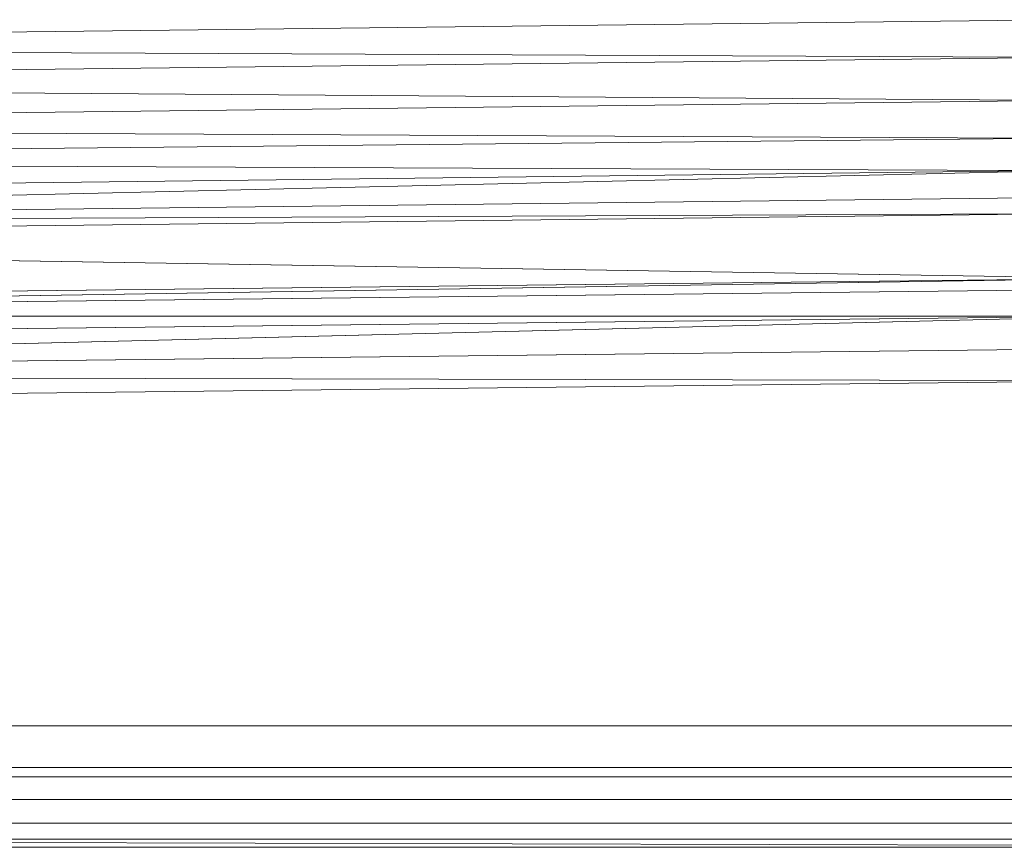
# Model space of a CAD drawing. Header units: metres. Extents: x 391.1 to 427.5, y 12.7 to 28.4.
# Tile 158 of 247: x 408.699 to 408.822, y 23.351 to 23.454. Entities that reach past the tile are written whole.
import ezdxf

# ---------------------------------------------------------------- set-up
doc = ezdxf.new("R2010")
doc.units = ezdxf.units.M
doc.layers.add('02_MOBILIARIO', color=7, linetype='Continuous', lineweight=18)
doc.layers.add('Mobiliario', color=7, linetype='Continuous', lineweight=18)

# ---------------------------------------------------------------- blocks, each defined once
blk = doc.blocks.new('Family - Plats de dutxa PS-1-153501-01_PCI_PS1')
at = {"layer": '02_MOBILIARIO', "color": 253, "true_color": 0xaaaaaa}
for p, q in [((0.69702, 0.10354), (0.41, 0.10017)), ((0.41, 0.10017), (0.69702, 0.10354)), ((0.41, 0.10017), (0.69702, 0.09882)), ((0.69702, 0.09882), (0.41, 0.10017)), ((0.69702, 0.09882), (0.41, 0.09545)), ((0.41, 0.09545), (0.69702, 0.09882)), ((0.41, 0.09545), (0.69702, 0.09343)), ((0.69702, 0.09343), (0.41, 0.09545)), ((0.69702, 0.09343), (0.41, 0.09006)), ((0.41, 0.09006), (0.69702, 0.09343)), ((0.41, 0.09006), (0.69702, 0.08871)), ((0.69702, 0.08871), (0.41, 0.09006)), ((0.69702, 0.08871), (0.41, 0.08582)), ((0.41, 0.08582), (0.69702, 0.08871)), ((0.41, 0.08582), (0.69702, 0.08466)), ((0.69702, 0.08466), (0.41, 0.08582)), ((0.69702, 0.08466), (0.41, 0.08129)), ((0.41, 0.08129), (0.69702, 0.08466)), ((0.69702, 0.08466), (0.41, 0.07792)), ((0.41, 0.07792), (0.69702, 0.08466)), ((0.69702, 0.08129), (0.41, 0.07792)), ((0.41, 0.07792), (0.69702, 0.08129)), ((0.41, 0.07792), (0.69702, 0.07927)), ((0.69702, 0.07927), (0.41, 0.0759)), ((0.69702, 0.07927), (0.41, 0.07792)), ((0.41, 0.0759), (0.69702, 0.07927)), ((0.41, 0.0759), (0.70444, 0.07118)), ((0.70444, 0.07118), (0.41, 0.0759)), ((0.70444, 0.07118), (0.41, 0.06781)), ((0.41, 0.06781), (0.70444, 0.07118)), ((0.70444, 0.07118), (0.41, 0.06646)), ((0.41, 0.06646), (0.70444, 0.07118)), ((0.70444, 0.06983), (0.41, 0.06646)), ((0.41, 0.06646), (0.70444, 0.06983)), ((0.41, 0.06646), (0.70444, 0.06646)), ((0.70444, 0.06646), (0.41, 0.06309)), ((0.70444, 0.06646), (0.41, 0.06646)), ((0.41, 0.06309), (0.70444, 0.06646)), ((0.70444, 0.06646), (0.41, 0.05905)), ((0.41, 0.05905), (0.70444, 0.06646)), ((0.70444, 0.06242), (0.41, 0.05905)), ((0.41, 0.05905), (0.70444, 0.06242)), ((0.41, 0.05905), (0.70444, 0.05837)), ((0.70444, 0.05837), (0.41, 0.05905)), ((0.70444, 0.05837), (0.41, 0.055)), ((0.70444, 0.05837), (0.41, 0.055)), ((0.038, 0.0152), (0.79, 0.0152)), ((0.798, 0.01), (0.41, 0.01)), ((0.41, 0.01), (0.798, 0.01)), ((0.79, 0.0088), (0.038, 0.0088)), ((0.799, 0.006), (0.41, 0.006)), ((0.41, 0.006), (0.799, 0.006)), ((0.8, 0.003), (0.41, 0.003)), ((0.8, 0.003), (0.41, 0.003)), ((0.41, 0.003), (0.8, 0.003)), ((0.51, 0.003), (0.8, 0.003)), ((0.01, 0), (0.81, 0)), ((0.01, 0), (0.81, 0)), ((0.41, 0.001), (0.8, 0.001)), ((0.8, 0.001), (0.41, 0.001)), ((0.41, 0.001), (0.8, 0)), ((0.8, 0), (0.41, 0.001)), ((0.8, 0), (0.41, 0.001)), ((0.8, 0), (0.41, 0.001)), ((0.8, 0), (0.41, 0)), ((0.8, 0), (0.41, 0)), ((0.8, 0), (0.51, 0)), ((0.8, 0), (0.51, 0))]:
    blk.add_line(p, q, dxfattribs=at)
at = {"layer": 'Mobiliario', "color": 253, "true_color": 0xaaaaaa}
for p, q in [((0.79, 0.0152), (0.038, 0.0152)), ((0.038, 0.0088), (0.79, 0.0088))]:
    blk.add_line(p, q, dxfattribs=at)
blk = doc.blocks.new('LONDR55-XX_ZZ-ARQ-CAA-M3D-Londres55_ifc-1-01_PCI_PS1')
at = {"layer": '02_MOBILIARIO', "color": 253, "lineweight": 18, "true_color": 0xaaaaaa}
blk.add_blockref('Family - Plats de dutxa PS-1-153501-01_PCI_PS1', (408.13172, 23.35074), dxfattribs=at)

msp = doc.modelspace()

# ---------------------------------------------------------------- block references
at = {"lineweight": 5}
msp.add_blockref('LONDR55-XX_ZZ-ARQ-CAA-M3D-Londres55_ifc-1-01_PCI_PS1', (0, 0), dxfattribs=at)

doc.saveas('drawing.dxf')
